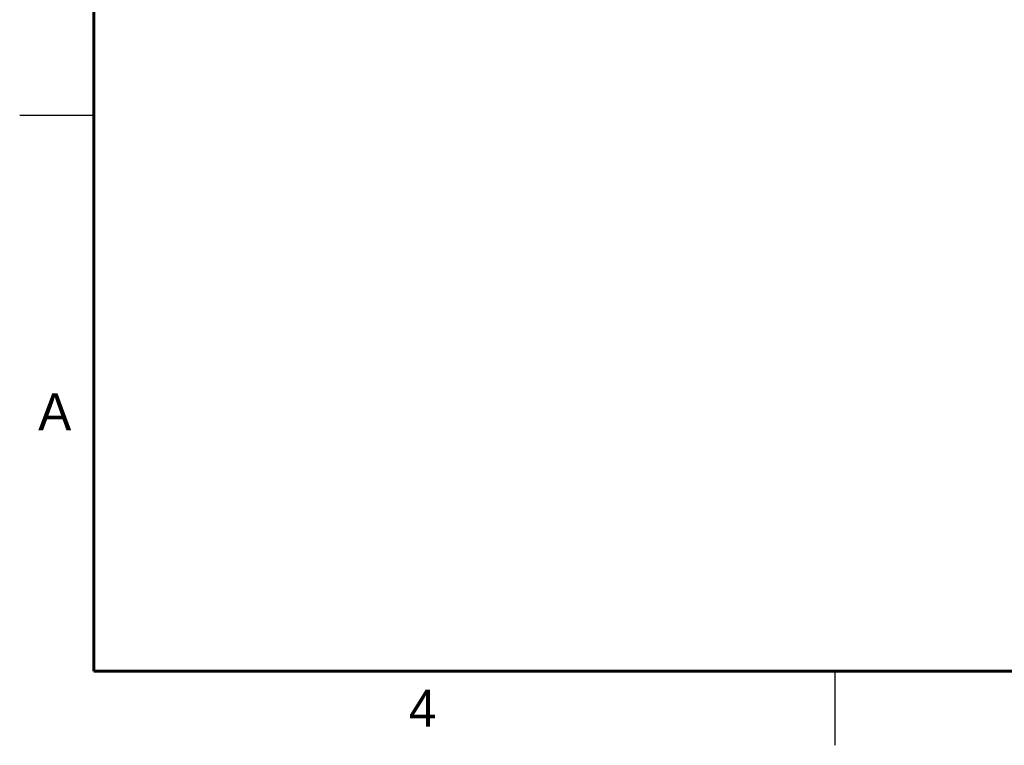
# Model space of a CAD drawing. Header units: inches. Extents: x 0 to 22, y 0 to 17.
# Tile 1 of 29: x 0 to 6.6, y 0 to 4.9. Entities that reach past the tile are written whole.
import ezdxf

# ---------------------------------------------------------------- set-up
doc = ezdxf.new("R2010")
doc.units = ezdxf.units.IN
doc.header["$LTSCALE"] = 1.21
doc.header["$MEASUREMENT"] = 0
doc.layers.get('0').update_dxf_attribs({"linetype": 'CONTINUOUS'})
doc.styles.get("Standard").update_dxf_attribs({"font": 'txt', "width": 0.8})

msp = doc.modelspace()

# ---------------------------------------------------------------- linework, layer by layer
at = {"color": 2, "linetype": 'CONTINUOUS'}
for p, q in [((0, 4.25), (0.5, 4.25)), ((5.5, 0), (5.5, 0.5))]:
    msp.add_line(p, q, dxfattribs=at)
at = {"color": 7, "linetype": 'CONTINUOUS', "const_width": 0.02}
for points in [[(0.5, 16.5), (0.5, 0.5)], [(0.5, 0.5), (21.5, 0.5)]]:
    msp.add_lwpolyline(points, dxfattribs=at)

# ---------------------------------------------------------------- texts
at = {"color": 2, "linetype": 'CONTINUOUS'}
for s, p in [('A', (0.125, 2.125)), ('4', (2.625, 0.125))]:
    msp.add_text(s, height=0.25, dxfattribs=at).set_placement(p)

doc.saveas('drawing.dxf')
